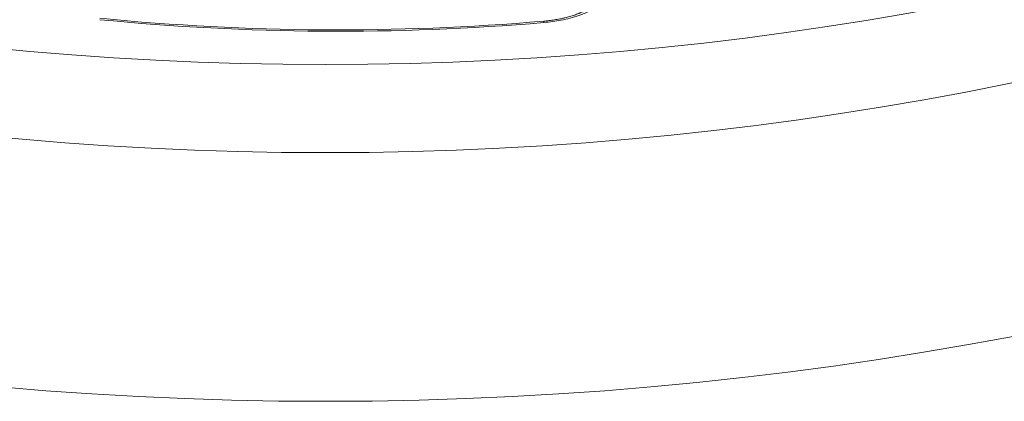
# Model space of a CAD drawing. Header units: millimetres. Extents: x 28 to 2257, y 19 to 785.
# Tile 13 of 55: x 1010 to 1062, y 356 to 376. Entities that reach past the tile are written whole.
import ezdxf

# ---------------------------------------------------------------- set-up
doc = ezdxf.new("R2010")
doc.units = ezdxf.units.MM
doc.layers.add('1', color=7, linetype='Continuous', true_color=0xffffff)

msp = doc.modelspace()

# ---------------------------------------------------------------- linework, layer by layer
at = {"layer": '1', "color": 155, "linetype": 'Continuous', "lineweight": 18}
msp.add_line((1037.537, 376.019), (1037.531, 376.091), dxfattribs=at)
for radius in [191, 177.917, 173.281]:
    msp.add_circle((1026.045, 547.094), radius, dxfattribs=at)
for radius in [128.531, 128.458]:
    msp.add_arc((1026.698, 504.092), radius, 264.41471, 274.83742, dxfattribs=at)
for points, knots in [([(1037.537, 376.024), (1037.848, 376.048), (1038.483, 376.132), (1039.407, 376.377), (1040.215, 376.729), (1040.821, 377.157), (1041.196, 377.667), (1041.377, 378.082), (1041.349, 378.296), (1041.346, 378.313)], [0, 0, 0, 0, 0.163602, 0.345999, 0.533606, 0.715004, 0.856618, 0.988494, 1, 1, 1, 1]), ([(1037.531, 376.091), (1037.627, 376.1), (1037.817, 376.119), (1038.097, 376.159), (1038.281, 376.192), (1038.417, 376.219), (1038.462, 376.229), (1038.529, 376.243), (1038.552, 376.249), (1038.596, 376.259), (1038.706, 376.285), (1038.899, 376.336), (1039.141, 376.412), (1039.294, 376.468), (1039.386, 376.504), (1039.405, 376.512), (1039.441, 376.527), (1039.495, 376.549), (1039.546, 376.572), (1039.647, 376.619), (1039.775, 376.683), (1039.889, 376.751), (1039.969, 376.802), (1039.995, 376.82), (1040.045, 376.855), (1040.069, 376.873), (1040.138, 376.927), (1040.222, 376.999), (1040.321, 377.109), (1040.37, 377.183), (1040.401, 377.238), (1040.41, 377.257), (1040.426, 377.294), (1040.432, 377.313), (1040.449, 377.368), (1040.455, 377.405), (1040.457, 377.441)], [0, 0, 0, 0, 0.0625, 0.125, 0.1875, 0.1875, 0.21875, 0.21875, 0.234375, 0.234375, 0.25, 0.3125, 0.375, 0.4375, 0.4375, 0.453125, 0.453125, 0.46875, 0.5, 0.5, 0.5625, 0.625, 0.625, 0.65625, 0.65625, 0.6875, 0.6875, 0.75, 0.8125, 0.875, 0.875, 0.90625, 0.90625, 0.9375, 0.9375, 1, 1, 1, 1])]:
    msp.add_open_spline(points, degree=3, knots=knots, dxfattribs=at)

doc.saveas('drawing.dxf')
